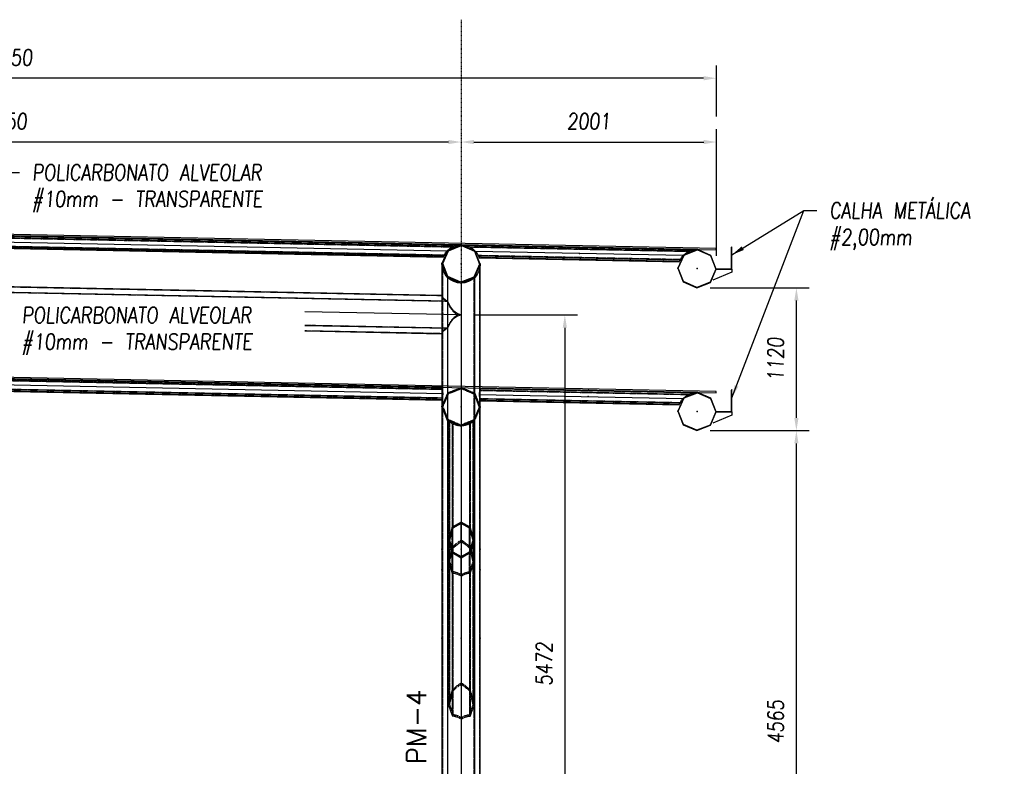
# Model space of a CAD drawing. Extents: x 635589 to 666432, y 115240 to 137507.
# Tile 7 of 7: x 658713 to 666432, y 131501 to 137353. Entities that reach past the tile are written whole.
import ezdxf
from ezdxf.enums import TextEntityAlignment as Align

# ---------------------------------------------------------------- set-up
doc = ezdxf.new("R2010")
doc.units = 0
doc.header["$LTSCALE"] = 10
doc.header["$MEASUREMENT"] = 0
doc.linetypes.add('DASHDOT', pattern=[1, 0.5, -0.25, 0, -0.25])
doc.linetypes.add('HIDDEN', pattern=[0.375, 0.25, -0.125])
doc.layers.get('0').update_dxf_attribs({"linetype": 'CONTINUOUS'})
doc.layers.get('Defpoints').update_dxf_attribs({"linetype": 'CONTINUOUS'})
for name, color, linetype in [('A', 2, 'DASHDOT'), ('COTAS', 7, 'CONTINUOUS'), ('FORIR', 4, 'CONTINUOUS'), ('G', 3, 'CONTINUOUS'), ('mark3d', 2, 'CONTINUOUS'), ('S', 7, 'CONTINUOUS'), ('TR', 6, 'HIDDEN'), ('TXT1', 7, 'CONTINUOUS')]:
    doc.layers.add(name, color=color, linetype=linetype)
doc.layers.add('T04', color=4, linetype='CONTINUOUS', lineweight=25)
doc.styles.add('PADRAO MTL', font='txt.shx', dxfattribs={"width": 0.8, "oblique": 5})
doc.styles.add('POS', font='ROMANS', dxfattribs={"width": 0.7})
doc.styles.get("Standard").update_dxf_attribs({"font": 'txt.shx', "width": 0.7, "oblique": 5})
doc.dimstyles.new('1-50', dxfattribs={"dimscale": 50, "dimtxt": 2.5, "dimasz": 2, "dimexe": 2, "dimexo": 2, "dimgap": 2, "dimtad": 1, "dimdec": 0, "dimdsep": 46, "dimtxsty": 'PADRAO MTL', "dimcen": 3, "dimclrd": 1, "dimclre": 1, "dimclrt": 7, "dimadec": 0, "dimazin": 0, "dimtfac": 1, "dimtdec": 0, "dimtmove": 0, "dimatfit": 3, "dimfxl": 1, "dimtfill": 1, "dimtolj": 1, "dimarcsym": 0})

# ---------------------------------------------------------------- blocks, each defined once
blk = doc.blocks.new('*D53')
at = {"layer": 'COTAS', "color": 1, "lineweight": -2, "transparency": 16777216}
for p, q in [((662074.4, 136394.2), (655124.4, 136394.2)), ((655024.4, 136294.2), (655024.4, 136294.2)), ((662174.4, 136294.2), (662174.4, 136294.2))]:
    blk.add_line(p, q, dxfattribs=at)
at = {"layer": 'COTAS', "color": 1, "transparency": 16777216}
for points in [[(655124.4, 136410.9), (655124.4, 136377.5), (655024.4, 136394.2)], [(662074.4, 136410.9), (662074.4, 136377.5), (662174.4, 136394.2)]]:
    blk.add_solid(points, dxfattribs=at)
at = {"layer": 'Defpoints', "color": 0, "transparency": 16777216}
for p in [(655024.4, 136394.2), (655024.4, 136394.2), (662174.4, 136394.2)]:
    blk.add_point(p, dxfattribs=at)
at = {"layer": 'COTAS', "color": 7, "transparency": 16777216, "insert": (658599.4, 136556.7), "char_height": 125, "attachment_point": 5, "style": 'PADRAO MTL', "bg_fill": 3, "box_fill_scale": 1.25, "bg_fill_color": 256, "bg_fill_true_color": 13158600, "bg_fill_transparency": 0}
blk.add_mtext('\\A1;7150', dxfattribs=at)
blk = doc.blocks.new('*D54')
at = {"layer": 'COTAS', "color": 1, "lineweight": -2, "transparency": 16777216}
for p, q in [((664175.6, 135500.8), (664175.6, 136494.2)), ((662274.4, 136394.2), (664075.6, 136394.2)), ((662174.4, 136294.2), (662174.4, 136294.2))]:
    blk.add_line(p, q, dxfattribs=at)
at = {"layer": 'COTAS', "color": 1, "transparency": 16777216}
for points in [[(662274.4, 136410.9), (662274.4, 136377.5), (662174.4, 136394.2)], [(664075.6, 136410.9), (664075.6, 136377.5), (664175.6, 136394.2)]]:
    blk.add_solid(points, dxfattribs=at)
at = {"layer": 'Defpoints', "color": 0, "transparency": 16777216}
for p in [(662174.4, 136394.2), (664175.6, 136394.2), (664175.6, 135400.8)]:
    blk.add_point(p, dxfattribs=at)
at = {"layer": 'COTAS', "color": 7, "transparency": 16777216, "insert": (663175, 136556.7), "char_height": 125, "attachment_point": 5, "style": 'PADRAO MTL', "bg_fill": 3, "box_fill_scale": 1.25, "bg_fill_color": 256, "bg_fill_true_color": 13158600, "bg_fill_transparency": 0}
blk.add_mtext('\\A1;2001', dxfattribs=at)
blk = doc.blocks.new('*D56')
at = {"layer": 'COTAS', "color": 1, "lineweight": -2, "transparency": 16777216}
for p, q in [((653024.6, 136594.2), (653024.6, 136994.3)), ((664174.4, 136594.2), (664174.4, 136994.3)), ((664074.4, 136894.3), (653124.6, 136894.3))]:
    blk.add_line(p, q, dxfattribs=at)
at = {"layer": 'COTAS', "color": 1, "transparency": 16777216}
for points in [[(653124.6, 136910.9), (653124.6, 136877.6), (653024.6, 136894.3)], [(664074.4, 136910.9), (664074.4, 136877.6), (664174.4, 136894.3)]]:
    blk.add_solid(points, dxfattribs=at)
at = {"layer": 'Defpoints', "color": 0, "transparency": 16777216}
for p in [(653024.6, 136894.3), (653024.6, 136494.2), (664174.4, 136494.2)]:
    blk.add_point(p, dxfattribs=at)
at = {"layer": 'COTAS', "color": 7, "transparency": 16777216, "insert": (658599.5, 137056.8), "char_height": 125, "attachment_point": 5, "style": 'PADRAO MTL', "bg_fill": 3, "box_fill_scale": 1.25, "bg_fill_color": 256, "bg_fill_true_color": 13158600, "bg_fill_transparency": 0}
blk.add_mtext('\\A1;11150', dxfattribs=at)
blk = doc.blocks.new('*D48')
at = {"layer": 'COTAS', "color": 1, "lineweight": -2, "transparency": 16777216}
for p, q in [((664126.5, 134131.6), (664902, 134131.6)), ((664802, 129666.6), (664802, 134031.6)), ((664902, 129566.6), (664902, 129566.6))]:
    blk.add_line(p, q, dxfattribs=at)
at = {"layer": 'COTAS', "color": 1, "transparency": 16777216}
for points in [[(664785.3, 134031.6), (664818.6, 134031.6), (664802, 134131.6)], [(664785.3, 129666.6), (664818.6, 129666.6), (664802, 129566.6)]]:
    blk.add_solid(points, dxfattribs=at)
at = {"layer": 'Defpoints', "color": 0, "transparency": 16777216}
for p in [(664026.5, 134131.6), (664802, 134131.6), (664802, 129566.6)]:
    blk.add_point(p, dxfattribs=at)
at = {"layer": 'COTAS', "color": 7, "transparency": 16777216, "insert": (664639.5, 131849.1), "char_height": 125, "attachment_point": 5, "rotation": 90, "style": 'PADRAO MTL', "bg_fill": 3, "box_fill_scale": 1.25, "bg_fill_color": 256, "bg_fill_true_color": 13158600, "bg_fill_transparency": 0}
blk.add_mtext('\\A1;4565', dxfattribs=at)
blk = doc.blocks.new('*D50')
at = {"layer": 'COTAS', "color": 1, "lineweight": -2, "transparency": 16777216}
for p, q in [((662276.2, 135038.6), (663086.8, 135038.6)), ((662986.8, 134938.6), (662986.8, 129666.6)), ((663086.8, 129566.6), (663086.8, 129566.6))]:
    blk.add_line(p, q, dxfattribs=at)
at = {"layer": 'COTAS', "color": 1, "transparency": 16777216}
for points in [[(662970.1, 134938.6), (663003.5, 134938.6), (662986.8, 135038.6)], [(662970.1, 129666.6), (663003.5, 129666.6), (662986.8, 129566.6)]]:
    blk.add_solid(points, dxfattribs=at)
at = {"layer": 'Defpoints', "color": 0, "transparency": 16777216}
for p in [(662176.2, 135038.6), (662986.8, 129566.6), (662986.8, 129566.6)]:
    blk.add_point(p, dxfattribs=at)
at = {"layer": 'COTAS', "color": 7, "transparency": 16777216, "insert": (662824.3, 132302.6), "char_height": 125, "attachment_point": 5, "rotation": 90, "style": 'PADRAO MTL', "bg_fill": 3, "box_fill_scale": 1.25, "bg_fill_color": 256, "bg_fill_true_color": 13158600, "bg_fill_transparency": 0}
blk.add_mtext('\\A1;5472', dxfattribs=at)
blk = doc.blocks.new('mark3d1')
at = {"layer": 'mark3d', "color": 4, "style": 'POS'}
blk.add_attdef('MARK', text='', height=3, dxfattribs=at).set_placement((7.18, -1.23), align=Align.CENTER)
blk = doc.blocks.new('*D51')
at = {"layer": 'COTAS', "color": 1, "lineweight": -2, "transparency": 16777216}
for p, q in [((664126.5, 135251.6), (664902, 135251.6)), ((664802, 134231.6), (664802, 135151.6)), ((664126.5, 134131.6), (664902, 134131.6))]:
    blk.add_line(p, q, dxfattribs=at)
at = {"layer": 'COTAS', "color": 1, "transparency": 16777216}
for points in [[(664785.3, 135151.6), (664818.6, 135151.6), (664802, 135251.6)], [(664785.3, 134231.6), (664818.6, 134231.6), (664802, 134131.6)]]:
    blk.add_solid(points, dxfattribs=at)
at = {"layer": 'Defpoints', "color": 0, "transparency": 16777216}
for p in [(664026.5, 135251.6), (664802, 135251.6), (664026.5, 134131.6)]:
    blk.add_point(p, dxfattribs=at)
at = {"layer": 'COTAS', "color": 7, "transparency": 16777216, "insert": (664639.5, 134691.6), "char_height": 125, "attachment_point": 5, "rotation": 90, "style": 'PADRAO MTL', "bg_fill": 3, "box_fill_scale": 1.25, "bg_fill_color": 256, "bg_fill_true_color": 13158600, "bg_fill_transparency": 0}
blk.add_mtext('\\A1;1120', dxfattribs=at)
blk = doc.blocks.new('3D_INFOM')
blk.add_point((0, 0))
at = {"layer": 'FORIR', "flags": 1}
blk.add_attdef('MARK', (7.6, -4.3), '', height=5.26, dxfattribs=at)
blk = doc.blocks.new('3D_INFOTEXT')
blk.add_point((0, 0))
at = {"flags": 1}
for tag, p in [('MAR_PEZ', (7.2, 4.1)), ('POS_PEZ', (7.6, -4.3)), ('HANDLE', (7, -38.5)), ('LUN_PRO', (7.2, -21.9)), ('NOM_PRO', (7.6, -13.2)), ('MAT_PRO', (7.6, -30.1))]:
    blk.add_attdef(tag, p, '', height=5.26, dxfattribs=at)

msp = doc.modelspace()

# ---------------------------------------------------------------- linework, layer by layer
at = {"layer": 'A'}
msp.add_line((662174.4, 137353.1), (662174.4, 128384.1), dxfattribs=at)
at = {"layer": 'G'}
for p, q in [((662113.2, 135575.2), (655090.5, 135715.7)), ((655137.4, 135679.4), (662064.8, 135540.8)), ((655160.4, 135643.5), (662040.4, 135505.9)), ((655166.2, 135628.8), (662034, 135491.4)), ((662050.8, 135524.4), (662064.8, 135540.8)), ((662064.8, 135540.8), (662069.9, 135546.7)), ((662069.9, 135546.7), (662093, 135564.9)), ((662093, 135564.9), (662113.2, 135575.2)), ((662113.2, 135575.2), (662119.2, 135578.3)), ((662034, 135491.4), (662036.4, 135498.7)), ((662036.4, 135498.7), (662040.4, 135505.9)), ((662040.4, 135505.9), (662050.8, 135524.4)), ((662023.8, 135441.6), (662023.8, 135441.6)), ((662023.8, 135441.6), (662023.8, 135191.6)), ((662023.8, 135438.6), (662024, 135441)), ((662026.7, 135409.3), (662023.8, 135438.6)), ((662035.2, 135381.2), (662026.7, 135409.3)), ((662049.1, 135355.2), (662035.2, 135381.2)), ((664296.4, 135398.7), (664296.4, 135373.7)), ((662023.8, 135191.6), (655174.4, 135328.6)), ((662065.3, 135335.4), (662049.1, 135355.2)), ((662067.7, 135332.5), (662066.2, 135334.4)), ((662090.5, 135313.8), (662067.7, 135332.5)), ((662067.7, 135332.5), (662067.7, 135332.5)), ((662067.7, 135332.5), (662067.7, 135146.8)), ((662116.4, 135300), (662090.5, 135313.8)), ((662257.1, 135313.8), (662231.2, 135300)), ((662276.9, 135330.1), (662257.1, 135313.8)), ((662279.8, 135332.5), (662278, 135330.9)), ((662279.9, 135332.5), (662279.8, 135332.5)), ((662298.5, 135355.2), (662279.9, 135332.5)), ((662067.7, 135146.8), (655130.5, 135285.6)), ((662144.5, 135291.4), (662116.4, 135300)), ((662170, 135288.9), (662144.5, 135291.4)), ((662173.8, 135288.6), (662171.3, 135288.8)), ((662203.1, 135291.4), (662173.8, 135288.6)), ((662173.8, 135288.6), (662173.8, 135288.6)), ((662231.2, 135300), (662203.1, 135291.4)), ((662026.7, 135179.5), (662023.8, 135191.6)), ((662035.2, 135167.6), (662026.7, 135179.5)), ((662049.1, 135156.6), (662035.2, 135167.6)), ((662067.7, 135146.8), (662049.1, 135156.6)), ((662090.4, 135101.3), (662067.7, 135146.8)), ((662116.4, 135067.3), (662090.4, 135101.3)), ((662090.4, 134979.2), (662116.4, 135012.2)), ((662035.2, 134915.1), (662049.1, 134925.6)), ((662049.1, 134925.6), (662067.7, 134934.6)), ((662067.7, 134934.6), (662090.4, 134979.2)), ((662067.7, 134934.6), (662067.7, 134421.8)), ((662023.8, 134891.6), (662026.7, 134903.7)), ((662023.8, 134891.6), (662023.8, 134471.6)), ((662026.7, 134903.7), (662035.2, 134915.1)), ((662023.8, 134471.6), (655174, 134608.6)), ((662032.9, 134421.4), (655164.9, 134558.8)), ((662028.5, 134456.9), (655169.3, 134594.1)), ((655169.3, 134523.3), (662028.5, 134386.2)), ((655174, 134508.6), (662023.8, 134371.6)), ((662026.7, 134459.4), (662023.8, 134471.6)), ((662028.5, 134456.9), (662026.7, 134459.4)), ((662032.9, 134421.4), (662028.5, 134456.9)), ((662023.8, 134371.6), (662026.7, 134383.7)), ((662026.7, 134383.7), (662028.5, 134386.2)), ((662028.5, 134386.2), (662032.9, 134421.4)), ((662067.7, 134415.7), (662067.7, 134216.4)), ((663900.4, 134367.5), (663914.4, 134383.8)), ((663914.4, 134383.8), (663919.6, 134389.8)), ((663919.6, 134389.8), (663942.7, 134408)), ((663942.7, 134408), (663962.7, 134418.2)), ((663962.7, 134418.2), (663968.9, 134421.4)), ((662023.8, 134371.6), (662023.8, 129566.6)), ((663883.7, 134334.4), (663886.1, 134341.8)), ((663886.1, 134341.8), (663890.1, 134348.9)), ((663890.1, 134348.9), (663900.4, 134367.5)), ((664296.4, 134278.7), (664296.4, 134253.7)), ((662067.7, 134213.7), (662067.7, 129566.6)), ((662109.9, 133210.7), (662109.9, 133366)), ((662075, 133274), (662075, 133095.6)), ((662109.9, 133210.7), (662116.4, 133217.9)), ((662104.3, 133015.7), (662104.3, 133174)), ((662106, 133195.3), (662109.9, 133210.7)), ((662075, 133095.6), (662090.5, 133055.4)), ((662090.5, 133055.4), (662104.3, 133015.7)), ((662104.3, 133015.7), (662116.4, 133015.1))]:
    msp.add_line(p, q, dxfattribs=at)
for points in [[(664176.4, 134278.7), (664296.4, 134278.7), (664296.4, 134453.7), (664289.3, 134446.7), (664290.8, 134445.3)], [(664176.4, 134280.7), (664294.4, 134280.7), (664294.4, 134448.9), (664290.8, 134445.3)], [(664296.4, 134253.7), (664146.1, 134191.1)]]:
    msp.add_lwpolyline(points, dxfattribs=at)
at = {"layer": 'S'}
for p, q in [((662069.9, 135546.7), (662023.8, 135441.6)), ((662030.2, 135441.4), (662074.3, 135542.2)), ((662023.8, 135441.6), (662065.6, 135334.6)), ((662070.2, 135339), (662030.2, 135441.4)), ((662065.6, 135334.6), (662170.8, 135288.6)), ((662170.9, 135294.9), (662070.2, 135339)), ((662170.8, 135288.6), (662277.7, 135330.4)), ((662273.3, 135335), (662170.9, 135294.9)), ((662069.9, 134426.7), (662023.8, 134321.6)), ((662026.5, 134321.5), (662071.7, 134424.8)), ((663919.6, 134389.8), (663873.5, 134284.7)), ((663876.2, 134284.6), (663921.4, 134387.9)), ((662023.8, 134321.6), (662065.6, 134214.6)), ((662067.5, 134216.5), (662026.5, 134321.5)), ((663873.5, 134284.7), (663915.3, 134177.7)), ((663917.2, 134179.6), (663876.2, 134284.6)), ((662104.3, 133374), (662075, 133274)), ((662109.9, 133366), (662083, 133274)), ((662104.3, 133174), (662075, 133274)), ((662083, 133274), (662109.9, 133182))]:
    msp.add_line(p, q, dxfattribs=at)
at = {"layer": 'T04'}
for points in [[(653025.6, 135771.6), (664173.4, 135548.7), (664173.6, 135558.7), (653025.8, 135781.6)], [(653025.6, 134651.6), (664173.4, 134428.6), (664173.6, 134438.6), (653025.8, 134661.6)]]:
    msp.add_lwpolyline(points, close=True, dxfattribs=at)
at = {"layer": 'TR'}
for p, q in [((655096.7, 135712.2), (662106.8, 135572)), ((655158.6, 135646.9), (662042.3, 135509.3)), ((655164.9, 135633.6), (662035.6, 135496.1)), ((662024.1, 135441.6), (662023.8, 135441.6)), ((662024, 135441), (662024.1, 135441.6)), ((662027.5, 135406.5), (662027.5, 135178.3)), ((662023.8, 135189), (655174.4, 135326)), ((662066.2, 135334.4), (662065.3, 135335.4)), ((662070.4, 129566.6), (662070.4, 135330.3)), ((662278, 135330.9), (662276.9, 135330.1)), ((662277.2, 135330.3), (662277.2, 135330.2)), ((662066.2, 135145), (655132, 135283.7)), ((662171.3, 135288.8), (662170, 135288.9)), ((662170.9, 135288.6), (662170.7, 135288.6)), ((662023.8, 135191.6), (662023.8, 134891.6)), ((662023.8, 135191.6), (662023.8, 135189)), ((662026.7, 135176.8), (662023.8, 135189)), ((662035.2, 135165), (662026.7, 135176.8)), ((662027.5, 135178.3), (662027.5, 134904.8)), ((662049.1, 135154), (662035.2, 135165)), ((662066.2, 135145), (662049.1, 135154)), ((662067.7, 135140.4), (662066.2, 135145)), ((662067.7, 135146.8), (662067.7, 134934.6)), ((662090.4, 135094.9), (662067.7, 135140.4)), ((662116.4, 135060.9), (662090.4, 135094.9)), ((662090.4, 134985.6), (662116.4, 135018.6)), ((662026.7, 134906.3), (662035.2, 134917.8)), ((662035.2, 134917.8), (662049.1, 134928.3)), ((662049.1, 134928.3), (662066.2, 134936.6)), ((662066.2, 134936.6), (662067.7, 134941)), ((662067.7, 134941), (662090.4, 134985.6)), ((662023.8, 134894.2), (662026.7, 134906.3)), ((662023.8, 134894.2), (662023.8, 134891.6)), ((662027.5, 134904.8), (662027.5, 134458.2)), ((662027.5, 134453.5), (655170.3, 134590.7)), ((662023.8, 134466.9), (655174, 134603.9)), ((655170.3, 134526.7), (662027.5, 134389.5)), ((655174, 134513.4), (662023.8, 134376.4)), ((662023.8, 134471.6), (662023.8, 134371.6)), ((662023.8, 134471.6), (662023.8, 134466.9)), ((662026.7, 134454.7), (662023.8, 134466.9)), ((662027.5, 134453.5), (662026.7, 134454.7)), ((662027.5, 134458.2), (662027.5, 134384.8)), ((662031.5, 134421.5), (662027.5, 134453.5)), ((662023.8, 134376.4), (662026.7, 134388.4)), ((662023.8, 134376.4), (662023.8, 134371.6)), ((662026.7, 134388.4), (662027.5, 134389.5)), ((662027.5, 134389.5), (662031.5, 134421.5)), ((662027.5, 134384.8), (662027.5, 134330)), ((662049.1, 134379.2), (662035.2, 134347.6)), ((662036.6, 134350.6), (662048.8, 134378.5)), ((662042.9, 134350.5), (662055.1, 134378.4)), ((662048.8, 134378.5), (662060, 134404.2)), ((662067.7, 134421.8), (662049.1, 134379.2)), ((662067.7, 134407.2), (662049.1, 134364.6)), ((662055.1, 134378.4), (662066.4, 134404.1)), ((662060, 134404.2), (662069.9, 134426.7)), ((662066.4, 134404.1), (662074.3, 134422.1)), ((662069.9, 134426.8), (662067.7, 134421.8)), ((662074.3, 134422.2), (662067.7, 134407.2)), ((662067.7, 134421.8), (662067.7, 134415.7)), ((662090.4, 134434.8), (662069.9, 134426.8)), ((662069.9, 134426.7), (662069.9, 134426.8)), ((662069.9, 134426.7), (662070, 134426.8)), ((662070, 134426.8), (662115.4, 134444.5)), ((662090.4, 134428.5), (662074.3, 134422.2)), ((662074.3, 134422.1), (662085.3, 134426.5)), ((662074.3, 134422.1), (662074.3, 134422.2)), ((662085.3, 134426.5), (662130.7, 134444.2)), ((662116.4, 134444.9), (662090.4, 134434.8)), ((662116.4, 134438.6), (662090.4, 134428.5)), ((662026.7, 134328.1), (662023.8, 134321.6)), ((662023.8, 134321.5), (662023.9, 134321.6)), ((662026.7, 134314.4), (662023.8, 134321.6)), ((662023.8, 134321.6), (662023.8, 134321.6)), ((662023.8, 134321.6), (662023.8, 134321.6)), ((662023.8, 134321.6), (662023.8, 134321.6)), ((662023.8, 134321.6), (662023.8, 134321.5)), ((662023.8, 134321.5), (662027.5, 134312.1)), ((662023.9, 134321.6), (662036.6, 134350.6)), ((662027.5, 134330), (662026.7, 134328.1)), ((662027.5, 134312.1), (662026.7, 134314.4)), ((662035.2, 134347.6), (662027.5, 134330)), ((662027.5, 134330), (662027.5, 134323.9)), ((662027.5, 134323.9), (662027.5, 134318.8)), ((662027.5, 134318.8), (662027.5, 134312.1)), ((662027.5, 134312.1), (662035.3, 134292.1)), ((662035.2, 134292.5), (662027.5, 134312.1)), ((662027.5, 134312.1), (662027.5, 129566.6)), ((662030.2, 134321.5), (662042.9, 134350.5)), ((662035.2, 134332.9), (662030.2, 134321.5)), ((662035.2, 134308.6), (662030.2, 134321.5)), ((662030.2, 134321.4), (662030.2, 134321.5)), ((662030.2, 134321.5), (662030.2, 134321.4)), ((662030.2, 134321.4), (662041.7, 134292)), ((662030.2, 134321.4), (662030.2, 134321.4)), ((662049.1, 134364.6), (662035.2, 134332.9)), ((662049.1, 134273.2), (662035.2, 134308.6)), ((662049.1, 134257.1), (662035.2, 134292.5)), ((662035.3, 134292.1), (662046.4, 134263.7)), ((662041.7, 134292), (662052.8, 134263.6)), ((662046.4, 134263.7), (662056.7, 134237.6)), ((662067.7, 134225.5), (662049.1, 134273.2)), ((662065.6, 134214.7), (662049.1, 134257.1)), ((662052.8, 134263.6), (662063, 134237.5)), ((662056.7, 134237.6), (662065.6, 134214.7)), ((662063, 134237.5), (662070.2, 134219)), ((662070.2, 134219.1), (662067.7, 134225.5)), ((662067.7, 134213.8), (662065.6, 134214.7)), ((662065.6, 134214.7), (662065.6, 134214.6)), ((662065.6, 134214.7), (662065.6, 134214.6)), ((662065.6, 134214.6), (662110.2, 134195.1)), ((662065.6, 134214.6), (662065.6, 134214.6)), ((662067.7, 134216.4), (662067.7, 134213.7)), ((662090.4, 134203.8), (662067.7, 134213.8)), ((662070.2, 134219.1), (662070.2, 134219)), ((662090.4, 134210.2), (662070.2, 134219.1)), ((662070.2, 134219), (662080.8, 134214.4)), ((662090.5, 134193.8), (662075, 134206.5)), ((662075, 134206.5), (662075, 133274)), ((662080.8, 134214.4), (662125.5, 134194.8)), ((662083, 134200), (662083, 133301.3)), ((662116.4, 134198.9), (662090.4, 134210.2)), ((662116.4, 134192.5), (662090.4, 134203.8)), ((662104.3, 134186.4), (662090.5, 134193.8)), ((662116.4, 134180), (662104.3, 134186.4)), ((662104.3, 134186.4), (662104.3, 133374)), ((662109.9, 134183.4), (662109.9, 133366)), ((662104.3, 133215.7), (662104.3, 133374)), ((662083, 133301.3), (662083, 133274)), ((662083, 133274), (662083, 133102.2)), ((662104.3, 133215.7), (662116.4, 133229.3)), ((662075, 133095.6), (662090.5, 133161.2)), ((662090.5, 133161.2), (662104.3, 133215.7)), ((662090.5, 133133.8), (662106, 133195.3)), ((662104.3, 133215.7), (662104.3, 133201.3)), ((662104.3, 133201.3), (662104.3, 133188.4)), ((662104.3, 133188.4), (662104.3, 133174)), ((662109.9, 133210.7), (662109.9, 133182)), ((662109.9, 133026.7), (662109.9, 133182)), ((662075, 133095.6), (662075, 131975.6)), ((662083, 133102.2), (662090.5, 133133.8)), ((662083, 133102.2), (662090.5, 133082.7)), ((662083, 133102.2), (662083, 133074.8)), ((662083, 133074.8), (662083, 131982.1)), ((662090.5, 133082.7), (662109.9, 133026.7)), ((662104.3, 133015.7), (662104.3, 132095.7)), ((662109.9, 133026.7), (662109.9, 132090.7)), ((662109.9, 133026.7), (662116.4, 133026.4)), ((662090.5, 132041.1), (662104.3, 132095.7)), ((662090.5, 132013.8), (662109.9, 132090.7)), ((662104.3, 132095.7), (662116.4, 132109.2)), ((662104.3, 132095.7), (662104.3, 131895.7)), ((662109.9, 132090.7), (662116.4, 132097.9)), ((662109.9, 132090.7), (662109.9, 131906.7)), ((662075, 131975.6), (662090.5, 132041.1)), ((662083, 131982.1), (662090.5, 132013.8)), ((662075, 131975.6), (662090.5, 131935.4)), ((662083, 131982.1), (662090.5, 131962.7)), ((662090.5, 131962.7), (662109.9, 131906.7)), ((662090.5, 131935.4), (662104.3, 131895.7)), ((662109.9, 131906.7), (662116.4, 131906.3)), ((662104.3, 131895.7), (662116.4, 131895))]:
    msp.add_line(p, q, dxfattribs=at)

# ---------------------------------------------------------------- block references
for p in [(662023.8, 135441.6), (663171.3, 134448.7), (662023.8, 134321.6), (662023.8, 134321.6), (663169.3, 134348.7), (663873.5, 134284.7), (662023.8, 133203.7), (662023.8, 133040.2), (662023.8, 132504.1)]:
    msp.add_blockref('3D_INFOTEXT', p)
at = {"layer": 'G'}
msp.add_blockref('3D_INFOM', (663170.3, 134400), dxfattribs=at)
at = {"layer": 'TXT1', "xscale": 50, "yscale": 50, "zscale": 50, "rotation": 90}
msp.add_blockref('mark3d1', (661837.2, 131450.7), dxfattribs=at).add_auto_attribs({'MARK': 'PM-4'})

# ---------------------------------------------------------------- dimensions: what is measured, and where the dimension line sits
at = {"layer": 'COTAS'}
dim = msp.add_linear_dim(base=(664802, 134131.6), p1=(664802, 129566.6), p2=(664026.5, 134131.6), angle=90, dimstyle='1-50', dxfattribs=at)
dim.commit()
dim.dimension.update_dxf_attribs({"geometry": '*D48', "text_midpoint": (664639.5, 131849.1)})

# ---------------------------------------------------------------- leaders
at = {"layer": 'COTAS', "annotation_type": 0, "has_hookline": 1, "hookline_direction": 0}
for points, text_width in [([(658210, 135677.9), (658611.4, 136156.1), (658711.4, 136156.1)], 2175.8), ([(664296.4, 135509.7), (664861.4, 135857.7), (664961.4, 135857.7)], 1335.2), ([(658129.4, 134559.5), (658530.8, 135037.7), (658630.8, 135037.7)], 2175.8)]:
    msp.add_leader(points, dimstyle='1-50', override={"dimgap": 2, "dimtad": 0}, dxfattribs=dict(at, text_width=text_width))
at = {"layer": 'COTAS'}
msp.add_leader([(664296.4, 134389.7), (664861.4, 135857.7)], dimstyle='1-50', override={"dimgap": 2, "dimtad": 0}, dxfattribs=at)

# ---------------------------------------------------------------- next in the draw order: texts
at = {"layer": 'COTAS', "color": 7, "char_height": 125, "attachment_point": 1, "style": 'PADRAO MTL', "bg_fill": 3, "box_fill_scale": 1.25, "bg_fill_color": 256, "bg_fill_true_color": 13158600, "bg_fill_transparency": 0}
for s, insert in [('POLICARBONATO ALVEOLAR\\P#10mm - TRANSPARENTE', (658811.4, 136218.6)), ('CALHA METÁLICA\\P#2,00mm', (665061.4, 135920.2)), ('POLICARBONATO ALVEOLAR\\P#10mm - TRANSPARENTE', (658730.8, 135100.2))]:
    msp.add_mtext(s, dxfattribs=dict(at, insert=insert))

# ---------------------------------------------------------------- next in the draw order: dimensions: what is measured, and where the dimension line sits
at = {"layer": 'COTAS'}
dim = msp.add_linear_dim(base=(655024.4, 136394.2), p1=(662174.4, 136394.2), p2=(655024.4, 136394.2), dimstyle='1-50', dxfattribs=at)
dim.commit()
dim.dimension.update_dxf_attribs({"geometry": '*D53', "text_midpoint": (658599.4, 136556.7)})
dim = msp.add_linear_dim(base=(664802, 135251.6), p1=(664026.5, 134131.6), p2=(664026.5, 135251.6), angle=90, dimstyle='1-50', override={"dimtmove": 1}, dxfattribs=at)
dim.commit()
dim.dimension.update_dxf_attribs({"geometry": '*D51', "text_midpoint": (664639.5, 134691.6)})
dim = msp.add_linear_dim(base=(662986.8, 129566.6), p1=(662176.2, 135038.6), p2=(662986.8, 129566.6), angle=90, dimstyle='1-50', dxfattribs=at)
dim.commit()
dim.dimension.update_dxf_attribs({"geometry": '*D50', "text_midpoint": (662824.3, 132302.6)})

# ---------------------------------------------------------------- next in the draw order: linework, layer by layer
at = {"layer": 'G'}
for p, q in [((662279.8, 135332.5), (662279.8, 134423.4)), ((662173.8, 135288.6), (662173.8, 134467.3)), ((662173.8, 135038.6), (660948.2, 135063.1)), ((662144.5, 135046.2), (662116.4, 135067.3)), ((662116.4, 135012.2), (662144.5, 135032.2)), ((662173.8, 135038.6), (662144.5, 135046.2)), ((662144.5, 135032.2), (662173.8, 135038.6)), ((662173.8, 135038.6), (662173.8, 135038.6)), ((662173.8, 135038.6), (662173.8, 135038.6)), ((662173.8, 135038.6), (662173.8, 135038.6)), ((660948.2, 134957), (662067.7, 134934.6)), ((660948.2, 134913.1), (662023.8, 134891.6)), ((662173.8, 134464.7), (662173.8, 134172.4)), ((662320.9, 134453.6), (662319, 134451.1)), ((662323.8, 134465.6), (662320.9, 134453.6)), ((664026, 134431.6), (662323.8, 134465.6)), ((662279.8, 134420.7), (662279.8, 134221.3)), ((662319, 134451.1), (662314.6, 134415.8)), ((662314.6, 134415.8), (663914.4, 134383.8)), ((662314.6, 134415.8), (662319, 134380.3)), ((662319, 134451.1), (663962.7, 134418.2)), ((662319, 134380.3), (662320.9, 134377.8)), ((662319, 134380.3), (663890.1, 134348.9)), ((662320.9, 134377.8), (662323.8, 134365.6)), ((663968.9, 134421.4), (663997.2, 134429.3)), ((663997.2, 134429.3), (664026, 134431.6)), ((662323.8, 134365.6), (663883.7, 134334.4)), ((662323.8, 129566.6), (662323.8, 134365.6)), ((662173.8, 134169.8), (662173.8, 133414.7)), ((662279.8, 134215.2), (662279.8, 129566.6)), ((662175, 133263.6), (662175, 133404.1)), ((662240, 133209.4), (662240, 133366)), ((662116.4, 133217.9), (662144.5, 133243)), ((662144.5, 133243), (662173.8, 133263)), ((662173.8, 133263), (662175, 133263.6)), ((662173.8, 133263), (662173.8, 133144.6)), ((662175, 133263.6), (662203.1, 133244.3)), ((662203.1, 133244.3), (662231.2, 133219.3)), ((662231.2, 133219.3), (662240, 133209.4)), ((662275, 133093.6), (662275, 133274)), ((662240, 133209.4), (662243.8, 133194.7)), ((662245.7, 133014.4), (662245.7, 133174)), ((662175, 132992), (662175, 133132.5)), ((662257.1, 133047.4), (662275, 133093.6)), ((662116.4, 133015.1), (662144.5, 133007.1)), ((662144.5, 133007.1), (662173.8, 132992.8)), ((662173.8, 132992.9), (662173.8, 129566.6)), ((662173.8, 132992.8), (662175, 132992)), ((662175, 132992), (662203.1, 133005.7)), ((662203.1, 133005.7), (662231.2, 133013.7)), ((662231.2, 133013.7), (662245.7, 133014.4)), ((662245.7, 133014.4), (662257.1, 133047.4))]:
    msp.add_line(p, q, dxfattribs=at)
at = {"layer": 'S'}
for p, q in [((663915.3, 135297.7), (664020.5, 135251.7)), ((664020.5, 135254.3), (663917.2, 135299.6)), ((664125.6, 135295.4), (664020.5, 135254.3)), ((664020.5, 135251.7), (664127.4, 135293.5)), ((662176.7, 134468.5), (662069.9, 134426.7)), ((662071.7, 134424.8), (662176.7, 134465.9)), ((662176.8, 134468.5), (662176.7, 134468.5)), ((662176.7, 134465.9), (662280.1, 134420.6)), ((662282, 134422.5), (662176.8, 134468.5)), ((662280.1, 134420.6), (662321.1, 134315.6)), ((662323.8, 134315.6), (662282, 134422.5)), ((664026.4, 134431.6), (663919.6, 134389.8)), ((663921.4, 134387.9), (664026.4, 134429)), ((664026.5, 134431.6), (664026.4, 134431.6)), ((664026.4, 134429), (664129.7, 134383.7)), ((664131.6, 134385.6), (664026.5, 134431.6)), ((664129.7, 134383.7), (664170.8, 134278.7)), ((664173.4, 134278.7), (664131.6, 134385.6)), ((662321.1, 134315.6), (662275.9, 134212.3)), ((662277.7, 134210.4), (662323.8, 134315.6)), ((664170.8, 134278.7), (664125.6, 134175.4)), ((664127.4, 134173.5), (664173.4, 134278.7)), ((662065.6, 134214.6), (662170.8, 134168.6)), ((662170.9, 134171.2), (662067.5, 134216.5)), ((662170.8, 134168.6), (662277.7, 134210.4)), ((662275.9, 134212.3), (662170.9, 134171.2)), ((663915.3, 134177.7), (664020.5, 134131.7)), ((664020.5, 134134.3), (663917.2, 134179.6)), ((664125.6, 134175.4), (664020.5, 134134.3)), ((664020.5, 134131.7), (664127.4, 134173.5)), ((662175, 133415.4), (662104.3, 133374)), ((662175, 133404.1), (662109.9, 133366)), ((662245.7, 133374), (662175, 133415.4)), ((662240, 133366), (662175, 133404.1)), ((662275, 133274), (662245.7, 133374)), ((662267, 133274), (662240, 133366)), ((662240, 133182), (662267, 133274)), ((662275, 133274), (662245.7, 133174)), ((662175, 133132.5), (662104.3, 133174)), ((662109.9, 133182), (662175, 133143.9)), ((662175, 133143.9), (662240, 133182)), ((662245.7, 133174), (662175, 133132.5))]:
    msp.add_line(p, q, dxfattribs=at)
at = {"layer": 'TR'}
for p, q in [((662277.2, 129566.6), (662277.2, 135330.3)), ((662144.5, 135039.8), (662116.4, 135060.9)), ((662116.4, 135018.6), (662144.5, 135038.6)), ((662146.9, 135039.2), (662144.5, 135039.8)), ((662144.5, 135038.6), (662146.9, 135039.2)), ((660948.2, 134958.9), (662066.2, 134936.6)), ((660948.2, 134915.7), (662023.8, 134894.2)), ((662115.4, 134444.5), (662149.1, 134457.7)), ((662144.5, 134455.9), (662116.4, 134444.9)), ((662130.7, 134444.2), (662164.5, 134457.4)), ((662173.8, 134467.4), (662144.5, 134455.9)), ((662173.8, 134461.1), (662144.5, 134449.6)), ((662149.1, 134457.7), (662169.9, 134465.8)), ((662164.5, 134457.4), (662176.7, 134462.2)), ((662169.9, 134465.8), (662176.8, 134468.5)), ((662176.8, 134468.6), (662173.8, 134467.4)), ((662173.8, 134467.3), (662173.8, 134464.7)), ((662176.7, 134462.2), (662173.8, 134461.1)), ((662203, 134450.7), (662176.7, 134462.2)), ((662176.7, 134462.2), (662176.7, 134462.2)), ((662176.7, 134462.2), (662188.7, 134456.9)), ((662176.8, 134468.5), (662176.8, 134468.6)), ((662203, 134457.1), (662176.8, 134468.6)), ((662176.8, 134468.5), (662183.6, 134465.5)), ((662183.6, 134465.5), (662204, 134456.6)), ((662188.7, 134456.9), (662221.9, 134442.4)), ((662231.2, 134444.8), (662203, 134457.1)), ((662204, 134456.6), (662237.2, 134442.1)), ((662323.8, 134460.9), (662320.9, 134448.8)), ((662323.8, 134460.9), (662323.8, 134465.6)), ((662323.8, 134365.6), (662323.8, 134465.6)), ((663990.8, 134427.5), (662323.8, 134460.9)), ((662144.5, 134449.6), (662116.4, 134438.6)), ((662231.2, 134438.4), (662203, 134450.7)), ((662221.9, 134442.4), (662266.5, 134422.8)), ((662257.1, 134433.4), (662231.2, 134444.8)), ((662257.1, 134427), (662231.2, 134438.4)), ((662237.2, 134442.1), (662281.9, 134422.5)), ((662279.8, 134423.4), (662257.1, 134433.4)), ((662277.4, 134418.1), (662257.1, 134427)), ((662266.5, 134422.8), (662277.4, 134418.1)), ((662277.4, 134418.1), (662284.6, 134399.7)), ((662279.8, 134411.8), (662277.4, 134418.1)), ((662277.4, 134418.1), (662277.4, 134418.1)), ((662282, 134422.5), (662279.8, 134423.4)), ((662279.8, 134423.4), (662279.8, 134420.7)), ((662298.5, 134364.1), (662279.8, 134411.8)), ((662281.9, 134422.5), (662282, 134422.5)), ((662282, 134422.5), (662282, 134422.5)), ((662282, 134422.5), (662290.9, 134399.6)), ((662298.5, 134380.2), (662282, 134422.5)), ((662284.6, 134399.7), (662294.8, 134373.6)), ((662290.9, 134399.6), (662301.1, 134373.5)), ((662312.4, 134344.8), (662298.5, 134380.2)), ((662320.1, 134447.7), (662316, 134415.8)), ((662316, 134415.8), (662320.1, 134383.7)), ((662320, 134379), (662320, 134452.4)), ((662320, 134325.1), (662320, 134379)), ((662320.9, 134448.8), (662320.1, 134447.7)), ((662320.1, 134447.7), (663956.3, 134415)), ((662320.1, 134383.7), (663891.9, 134352.3)), ((662320.1, 134383.7), (662320.9, 134382.5)), ((662320.9, 134382.5), (662323.8, 134370.4)), ((662294.8, 134373.6), (662305.9, 134345.2)), ((662312.4, 134328.7), (662298.5, 134364.1)), ((662312.4, 134304.2), (662298.5, 134272.5)), ((662301.1, 134373.5), (662312.2, 134345.1)), ((662304.7, 134286.7), (662317.4, 134315.7)), ((662305.9, 134345.2), (662317.4, 134315.7)), ((662311.1, 134286.6), (662320, 134307)), ((662312.2, 134345.1), (662323.8, 134315.6)), ((662320, 134325.2), (662312.4, 134344.8)), ((662317.4, 134315.7), (662312.4, 134328.7)), ((662317.4, 134315.7), (662312.4, 134304.2)), ((662320, 134307), (662312.4, 134289.5)), ((662317.4, 134315.7), (662317.4, 134315.7)), ((662317.4, 134315.7), (662317.4, 134315.7)), ((662317.4, 134315.7), (662317.4, 134315.7)), ((662320.9, 134323), (662320, 134325.2)), ((662320, 134318.4), (662320, 134325.1)), ((662320, 134313.1), (662320, 134318.4)), ((662320, 134307), (662323.8, 134315.6)), ((662320, 134307), (662320, 134313.1)), ((662320.9, 134309), (662320, 134307)), ((662320, 129566.6), (662320, 134307)), ((662323.8, 134315.6), (662320.9, 134323)), ((662323.8, 134315.6), (662320.9, 134309)), ((662323.8, 134370.4), (663885.2, 134339.1)), ((662323.8, 134365.6), (662323.8, 134370.4)), ((662323.8, 134315.6), (662323.8, 134315.6)), ((662323.8, 134315.6), (662323.8, 134315.6)), ((662323.8, 134315.6), (662323.8, 134315.6)), ((662273.3, 134215), (662281.3, 134233.1)), ((662279.8, 134229.9), (662273.3, 134215)), ((662277.7, 134210.4), (662287.6, 134233)), ((662298.5, 134272.5), (662279.8, 134229.9)), ((662298.5, 134257.9), (662279.8, 134215.3)), ((662279.8, 134221.3), (662279.8, 134215.2)), ((662281.3, 134233.1), (662292.5, 134258.8)), ((662287.6, 134233), (662298.9, 134258.7)), ((662292.5, 134258.8), (662304.7, 134286.7)), ((662312.4, 134289.5), (662298.5, 134257.9)), ((662298.9, 134258.7), (662311.1, 134286.6)), ((664173.4, 134278.8), (664173.4, 134278.5)), ((662110.2, 134195.1), (662143.4, 134180.6)), ((662144.5, 134186.5), (662116.4, 134198.9)), ((662144.5, 134180.1), (662116.4, 134192.5)), ((662144.5, 134171.4), (662116.4, 134180)), ((662125.5, 134194.8), (662158.7, 134180.3)), ((662143.4, 134180.6), (662163.8, 134171.6)), ((662170.9, 134175), (662144.5, 134186.5)), ((662170.8, 134168.6), (662144.5, 134180.1)), ((662170, 134168.9), (662144.5, 134171.4)), ((662158.7, 134180.3), (662170.9, 134174.9)), ((662163.8, 134171.6), (662170, 134168.9)), ((662171.3, 134168.8), (662170, 134168.9)), ((662170, 134168.9), (662170.7, 134168.6)), ((662170.9, 134168.6), (662170.7, 134168.6)), ((662170.7, 134168.6), (662170.8, 134168.6)), ((662173.8, 134169.8), (662170.8, 134168.6)), ((662170.8, 134168.6), (662170.8, 134168.6)), ((662170.8, 134168.6), (662170.8, 134168.6)), ((662170.8, 134168.6), (662170.9, 134168.6)), ((662170.9, 134174.9), (662183.4, 134179.8)), ((662173.8, 134176.1), (662170.9, 134175)), ((662170.9, 134174.9), (662170.9, 134175)), ((662170.9, 134168.6), (662171.3, 134168.8)), ((662171.3, 134168.8), (662177.9, 134171.4)), ((662173.8, 134168.5), (662171.3, 134168.8)), ((662203, 134187.5), (662173.8, 134176.1)), ((662203, 134181.2), (662173.8, 134169.8)), ((662173.8, 134172.4), (662173.8, 134169.8)), ((662175, 134168.7), (662173.8, 134168.5)), ((662203.1, 134171.4), (662175, 134168.7)), ((662175, 134168.7), (662175, 133415.4)), ((662177.9, 134171.4), (662198.7, 134179.5)), ((662183.4, 134179.8), (662217.1, 134193)), ((662198.7, 134179.5), (662232.4, 134192.7)), ((662231.2, 134198.5), (662203, 134187.5)), ((662231.2, 134192.2), (662203, 134181.2)), ((662231.2, 134180), (662203.1, 134171.4)), ((662217.1, 134193), (662262.5, 134210.7)), ((662257.1, 134208.7), (662231.2, 134198.5)), ((662257.1, 134202.4), (662231.2, 134192.2)), ((662245.7, 134187.7), (662231.2, 134180)), ((662232.4, 134192.7), (662277.7, 134210.4)), ((662240, 134184.7), (662240, 133366)), ((662257.1, 134193.8), (662245.7, 134187.7)), ((662245.7, 134187.7), (662245.7, 133374)), ((662273.3, 134215), (662257.1, 134208.7)), ((662277.7, 134210.4), (662257.1, 134202.4)), ((662275, 134208.5), (662257.1, 134193.8)), ((662262.5, 134210.7), (662273.3, 134215)), ((662267, 133301.3), (662267, 134201.9)), ((662273.3, 134215), (662273.3, 134215)), ((662275, 133274), (662275, 134208.5)), ((662279.8, 134215.3), (662277.7, 134210.4)), ((662277.7, 134210.4), (662277.7, 134210.4)), ((662277.7, 134210.4), (662277.7, 134210.4)), ((662277.7, 134210.4), (662277.7, 134210.4)), ((662173.8, 133414.7), (662173.8, 133263)), ((662175, 133404.1), (662175, 133415.4)), ((662245.7, 133214.4), (662245.7, 133374)), ((662267, 133274), (662267, 133301.3)), ((662116.4, 133229.3), (662144.5, 133254.3)), ((662144.5, 133254.3), (662173.8, 133274.3)), ((662173.8, 133274.3), (662175, 133274.9)), ((662175, 133274.9), (662203.1, 133255.7)), ((662175, 133263.6), (662175, 133143.9)), ((662203.1, 133255.7), (662231.2, 133230.6)), ((662231.2, 133230.6), (662245.7, 133214.4)), ((662267, 133100.2), (662267, 133274)), ((662173.8, 133144.6), (662173.8, 132992.9)), ((662175, 133132.5), (662175, 133143.9)), ((662240, 133209.4), (662240, 133182)), ((662240, 133025.4), (662240, 133182)), ((662243.8, 133194.7), (662257.1, 133141.9)), ((662245.7, 133214.4), (662257.1, 133169.2)), ((662245.7, 133214.4), (662245.7, 133201.3)), ((662245.7, 133201.3), (662245.7, 133187.1)), ((662245.7, 133187.1), (662245.7, 133174)), ((662257.1, 133169.2), (662275, 133093.6)), ((662257.1, 133141.9), (662267, 133100.2)), ((662240, 133025.4), (662257.1, 133074.7)), ((662257.1, 133074.7), (662267, 133100.2)), ((662267, 133072.9), (662267, 133100.2)), ((662267, 131980.2), (662267, 133072.9)), ((662275, 131973.6), (662275, 133093.6)), ((662116.4, 133026.4), (662144.5, 133018.4)), ((662144.5, 133018.4), (662173.8, 133004.2)), ((662173.8, 133004.2), (662175, 133003.3)), ((662175, 133003.3), (662203.1, 133017)), ((662175, 132992), (662175, 132154.9)), ((662203.1, 133017), (662231.2, 133025)), ((662231.2, 133025), (662240, 133025.4)), ((662240, 133025.4), (662240, 132089.4)), ((662245.7, 133014.4), (662245.7, 132094.4)), ((662144.5, 132134.3), (662173.8, 132154.3)), ((662144.5, 132122.9), (662173.8, 132143)), ((662173.8, 132154.3), (662175, 132154.9)), ((662173.8, 132143), (662175, 132143.5)), ((662175, 132154.9), (662175, 132143.5)), ((662175, 132154.9), (662203.1, 132135.6)), ((662175, 132143.5), (662203.1, 132124.3)), ((662175, 132143.5), (662175, 131883.3)), ((662116.4, 132109.2), (662144.5, 132134.3)), ((662116.4, 132097.9), (662144.5, 132122.9)), ((662203.1, 132135.6), (662231.2, 132110.6)), ((662203.1, 132124.3), (662231.2, 132099.3)), ((662231.2, 132110.6), (662245.7, 132094.4)), ((662231.2, 132099.3), (662240, 132089.4)), ((662240, 132089.4), (662257.1, 132021.9)), ((662240, 132089.4), (662240, 131905.4)), ((662245.7, 132094.4), (662245.7, 131894.4)), ((662245.7, 132094.4), (662257.1, 132049.2)), ((662257.1, 132049.2), (662275, 131973.6)), ((662257.1, 132021.9), (662267, 131980.2)), ((662116.4, 131906.3), (662144.5, 131898.4)), ((662240, 131905.4), (662257.1, 131954.7)), ((662245.7, 131894.4), (662257.1, 131927.4)), ((662257.1, 131954.7), (662267, 131980.2)), ((662257.1, 131927.4), (662275, 131973.6)), ((662116.4, 131895), (662144.5, 131887.1)), ((662144.5, 131898.4), (662173.8, 131884.1)), ((662144.5, 131887.1), (662173.8, 131872.8)), ((662173.8, 131884.1), (662175, 131883.3)), ((662173.8, 131872.8), (662175, 131872)), ((662175, 131883.3), (662203.1, 131897)), ((662175, 131872), (662203.1, 131885.7)), ((662175, 131883.3), (662175, 131872)), ((662203.1, 131897), (662231.2, 131905)), ((662203.1, 131885.7), (662231.2, 131893.7)), ((662231.2, 131905), (662240, 131905.4)), ((662231.2, 131893.7), (662245.7, 131894.4))]:
    msp.add_line(p, q, dxfattribs=at)

# ---------------------------------------------------------------- next in the draw order: block references
for p in [(662176.8, 134468.6), (662176.8, 134468.6), (664026.5, 134431.6), (662323.8, 133203.7), (662323.8, 133040.2), (662323.8, 132504.1)]:
    msp.add_blockref('3D_INFOTEXT', p)
at = {"layer": 'G'}
for p in [(662173.8, 134318.6), (662173.8, 134318.6), (664023.5, 134281.7), (662175, 133203.7), (662175, 133040.2), (662173.8, 132504.1)]:
    msp.add_blockref('3D_INFOM', p, dxfattribs=at)

# ---------------------------------------------------------------- next in the draw order: dimensions: what is measured, and where the dimension line sits
at = {"layer": 'COTAS'}
dim = msp.add_linear_dim(base=(664175.6, 136394.2), p1=(662174.4, 136394.2), p2=(664175.6, 135400.8), dimstyle='1-50', dxfattribs=at)
dim.commit()
dim.dimension.update_dxf_attribs({"geometry": '*D54', "text_midpoint": (663175, 136556.7)})

# ---------------------------------------------------------------- next in the draw order: linework, layer by layer
at = {"layer": 'G'}
for p, q in [((662176.8, 135588.6), (655028.2, 135731.6)), ((662119.2, 135578.3), (662147.5, 135586.2)), ((662147.5, 135586.2), (662176.8, 135588.5)), ((664026, 135551.6), (662176.8, 135588.6)), ((662176.8, 135588.5), (662176.8, 135588.6)), ((662176.8, 135588.5), (662206, 135585.1)), ((662206, 135585.1), (662234, 135576)), ((662234, 135576), (662239.8, 135572.7)), ((662239.8, 135572.7), (662259.6, 135561.6)), ((663962.7, 135538.2), (662239.8, 135572.7)), ((662259.6, 135561.6), (662282, 135542.5)), ((662282, 135542.5), (662286.8, 135536.4)), ((662286.8, 135536.4), (662300.2, 135519.4)), ((663914.4, 135503.8), (662286.8, 135536.4)), ((663942.7, 135528), (663962.7, 135538.2)), ((663962.7, 135538.2), (663968.9, 135541.4)), ((663968.9, 135541.4), (663997.2, 135549.3)), ((663997.2, 135549.3), (664026, 135551.6)), ((662300.2, 135519.4), (662309.8, 135500.6)), ((662309.8, 135500.6), (662313.5, 135493.2)), ((663890.1, 135468.9), (662309.8, 135500.6)), ((662313.5, 135493.2), (662315.6, 135485.8)), ((662315.6, 135485.8), (663883.7, 135454.4)), ((663883.7, 135454.4), (663886.1, 135461.8)), ((663886.1, 135461.8), (663890.1, 135468.9)), ((663890.1, 135468.9), (663900.4, 135487.5)), ((663900.4, 135487.5), (663914.4, 135503.8)), ((663914.4, 135503.8), (663919.6, 135509.8)), ((663919.6, 135509.8), (663942.7, 135528)), ((662312.4, 135381.2), (662298.5, 135355.2)), ((662320.9, 135409.3), (662312.4, 135381.2)), ((662323.4, 135434.8), (662320.9, 135409.3)), ((662323.8, 135441.6), (662323.5, 135441.6)), ((662323.5, 135441.6), (662323.8, 135438.8)), ((662323.8, 135438.3), (662323.6, 135436.1)), ((662323.8, 135438.8), (662323.8, 135441.6)), ((662323.8, 134465.6), (662323.8, 135438.3))]:
    msp.add_line(p, q, dxfattribs=at)
for points in [[(664176.4, 135398.7), (664296.4, 135398.7), (664296.4, 135573.7), (664289.3, 135566.7), (664290.8, 135565.3)], [(664176.4, 135400.7), (664294.4, 135400.7), (664294.4, 135568.9), (664290.8, 135565.3)], [(664296.4, 135373.7), (664146.1, 135311.1)]]:
    msp.add_lwpolyline(points, dxfattribs=at)
at = {"layer": 'S'}
for p, q in [((662176.7, 135588.5), (662069.9, 135546.7)), ((662074.3, 135542.2), (662176.7, 135582.2)), ((662176.8, 135588.5), (662176.7, 135588.5)), ((662176.7, 135582.2), (662277.4, 135538.1)), ((662282, 135542.5), (662176.8, 135588.5)), ((662277.4, 135538.1), (662317.4, 135435.7)), ((662323.8, 135435.6), (662282, 135542.5)), ((664026.4, 135551.6), (663919.6, 135509.8)), ((663921.4, 135507.9), (664026.4, 135549)), ((664026.5, 135551.6), (664026.4, 135551.6)), ((664026.4, 135549), (664129.7, 135503.8)), ((664131.6, 135505.6), (664026.5, 135551.6)), ((663919.6, 135509.8), (663873.5, 135404.7)), ((663876.2, 135404.6), (663921.4, 135507.9)), ((664129.7, 135503.8), (664170.8, 135398.7)), ((664173.4, 135398.7), (664131.6, 135505.6)), ((662317.4, 135435.7), (662273.3, 135335)), ((662277.7, 135330.4), (662323.8, 135435.6)), ((663873.5, 135404.7), (663915.3, 135297.7)), ((663917.2, 135299.6), (663876.2, 135404.6)), ((664170.8, 135398.7), (664125.6, 135295.4)), ((664127.4, 135293.5), (664173.4, 135398.7))]:
    msp.add_line(p, q, dxfattribs=at)
at = {"layer": 'TR'}
for p, q in [((662141.4, 135584.5), (655062.6, 135726.1)), ((663990.8, 135547.6), (662212, 135583.1)), ((663956.3, 135535), (662246.1, 135569.2)), ((663891.9, 135472.3), (662308, 135503.9)), ((662314.2, 135490.6), (663885.2, 135459.1)), ((662320, 134452.4), (662320, 135406.4)), ((662323.6, 135436.1), (662323.4, 135434.8)), ((664173.4, 135398.8), (664173.4, 135398.6))]:
    msp.add_line(p, q, dxfattribs=at)

# ---------------------------------------------------------------- next in the draw order: block references
for p in [(662176.8, 135588.6), (663102.4, 135570.1), (664026.5, 135551.6), (663100.4, 135470.1), (663873.5, 135404.7)]:
    msp.add_blockref('3D_INFOTEXT', p)
at = {"layer": 'G'}
for p in [(663101.4, 135521.5), (662173.8, 135438.6), (664023.5, 135401.7)]:
    msp.add_blockref('3D_INFOM', p, dxfattribs=at)

# ---------------------------------------------------------------- next in the draw order: dimensions: what is measured, and where the dimension line sits
at = {"layer": 'COTAS'}
dim = msp.add_linear_dim(base=(653024.6, 136894.3), p1=(664174.4, 136494.2), p2=(653024.6, 136494.2), dimstyle='1-50', dxfattribs=at)
dim.commit()
dim.dimension.update_dxf_attribs({"geometry": '*D56', "text_midpoint": (658599.5, 137056.8)})

doc.saveas('drawing.dxf')
